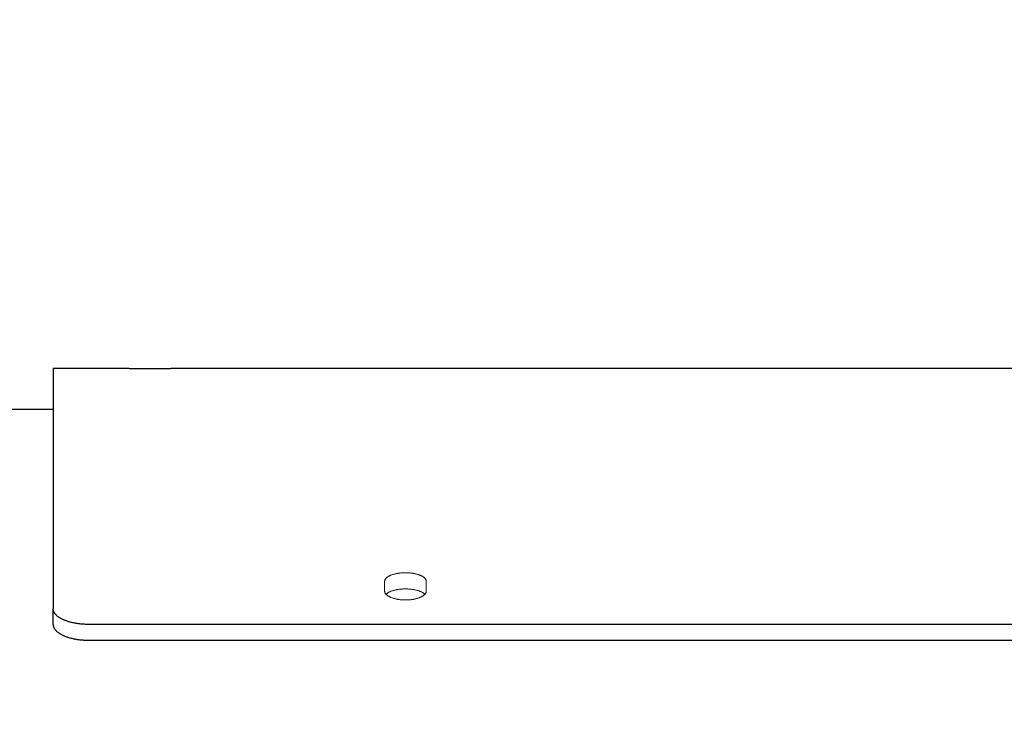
# Model space of a CAD drawing. Header units: millimetres. Extents: x 26866 to 1024070, y -428191 to 408885.
# Tile 191 of 248: x 193784 to 193952, y 401456 to 401576. Entities that reach past the tile are written whole.
import ezdxf

# ---------------------------------------------------------------- set-up
doc = ezdxf.new("R2010")
doc.units = ezdxf.units.MM
doc.header["$LTSCALE"] = 2
for name, color, linetype, lineweight in [('0_OPIS', 7, 'Continuous', 13), ('3DPLAN_A_TABELKA POMIESZCZEŃ', 7, 'Continuous', 0), ('SMAY_detailed', 135, 'Continuous', 9), ('SMAY_elements', 135, 'Continuous', 30)]:
    doc.layers.add(name, color=color, linetype=linetype, lineweight=lineweight)
doc.layers.add('3DPLAN_A_KRESKOWANIE 1', color=253, linetype='Continuous')
doc.layers.add('3DPLAN_A_OPIS', color=8, linetype='Continuous')
doc.styles.add('ARIAL', font='arial.ttf')
pattern_1 = [(45, (23044.838, -26883.88), (-16.83798, 16.83798), [])]

# ---------------------------------------------------------------- blocks, each defined once
blk = doc.blocks.new('kondygnacja -1')
at = {"layer": '3DPLAN_A_KRESKOWANIE 1'}
h = blk.add_hatch(dxfattribs=at)
h.set_pattern_fill('ANSI31', color=256, scale=7.5, style=0)
h.set_pattern_definition(pattern_1)
h.paths.add_polyline_path([(28277.959, -25048.84), (28251.606, -25048.84), (28251.606, -24793.84), (28278.18, -24793.84), (28278.18, -24762.84), (28219.606, -24762.84), (28219.606, -25047.84), (28216.606, -25047.84), (28216.606, -25076.84), (28271.989, -25076.84, 0.071944), (28277.959, -25048.84)], is_closed=False)
h.paths.add_polyline_path([(28278.18, -24762.84), (28278.18, -24793.84), (28403.606, -24793.84), (28403.606, -24846.84), (28416.606, -24846.84), (28416.606, -25048.84), (28382.606, -25048.84), (28382.606, -25076.84), (28454.161, -25076.84), (28454.161, -25047.84), (28433.606, -25047.84), (28433.606, -24852.84), (28471.606, -24852.84), (28471.606, -24793.84), (28641.606, -24793.84), (28641.606, -24865.6), (28641.606, -24873.276), (28641.606, -25034.84), (28626.606, -25034.84), (28626.606, -25047.84), (28604.606, -25047.84), (28604.606, -25076.84), (29072.606, -25076.84), (29072.606, -25049.84), (28668.606, -25049.84), (28668.606, -24698.84), (28724.606, -24698.84), (28724.606, -24683.84), (28670.606, -24683.84), (28670.606, -24472.84), (28713.606, -24472.84), (28713.606, -24430.84), (28681.485, -24430.84), (28681.485, -24372.84), (28278.18, -24372.84), (28278.18, -24417.84), (28488.606, -24417.84), (28488.606, -24476.84), (28322.835, -24476.84), (28349.408, -24616.84), (28515.606, -24616.84), (28515.606, -24654.34), (28536.606, -24654.34), (28536.606, -24413.34), (28639.606, -24413.34), (28639.606, -24762.34), (28536.606, -24762.34), (28536.606, -24724.34), (28515.606, -24724.34), (28515.606, -24762.84), (28464.606, -24762.84), (28464.606, -24784.84), (28424.606, -24784.84), (28424.606, -24762.84), (28278.18, -24762.84)], is_closed=False)
h = blk.add_hatch(dxfattribs=at)
h.set_pattern_fill('ANSI31', color=256, scale=7.5, style=0)
h.set_pattern_definition(pattern_1)
h.paths.add_polyline_path([(31677.485, -24430.84), (30214.868, -24430.84), (30214.868, -24470.84), (30429.606, -24470.84), (30429.606, -24477.84), (30447.606, -24477.84), (30447.606, -24818.84), (30476.606, -24818.84), (30476.606, -24470.84), (31012.606, -24470.84), (31012.606, -24478.84), (31079.606, -24478.84), (31079.606, -24470.84), (31638.606, -24470.84), (31638.606, -25036.84), (31079.606, -25036.84), (31079.606, -25028.84), (31012.606, -25028.84), (31012.606, -25036.84), (30611.38, -25036.84), (30611.38, -25072.84), (31023.606, -25072.84), (31034.606, -25082.84), (31034.606, -25330.84), (31023.606, -25340.84), (30831.396, -25340.84, -0.038531), (30832.58, -25356.183), (30832.58, -25371.84), (31079.606, -25371.84), (31079.606, -25072.84), (31638.606, -25072.84), (31638.606, -25943.84), (30832.58, -25943.84), (30832.58, -26009.84), (31677.485, -26009.84)])
h.paths.add_polyline_path([(30682.606, -26009.84), (30832.58, -26009.84), (30832.58, -25943.84), (30760.606, -25943.84), (30760.606, -25454.668), (30735.606, -25464.584), (30735.606, -25943.84), (30682.606, -25943.84)])
h.paths.add_polyline_path([(30679.606, -25371.84), (30735.606, -25371.84), (30735.606, -25464.584), (30760.606, -25454.668), (30760.606, -25371.84), (30832.58, -25371.84), (30832.58, -25356.183, 0.038531), (30831.396, -25340.84), (30679.606, -25340.84)])
h.paths.add_polyline_path([(30355.83, -25371.84), (30425.606, -25371.84), (30425.606, -25379.84), (30463.606, -25379.84), (30463.606, -25424.739), (30471.606, -25424.739), (30471.606, -25395.84), (30533.606, -25395.84), (30533.606, -25371.84), (30576.606, -25371.84), (30576.606, -25341.84), (30472.606, -25341.84), (30472.606, -25326.84), (30427.606, -25326.84), (30427.606, -25341.84), (30355.83, -25341.84)])
h.paths.add_polyline_path([(30456.606, -25936.84), (30425.606, -25936.84), (30425.606, -25945.84), (30380.606, -25945.84), (30380.606, -26009.84), (30512.606, -26009.84), (30512.606, -25943.84), (30466.606, -25943.84), (30466.606, -25712.84), (30456.606, -25712.84)])
h.paths.add_polyline_path([(28888.606, -25941.84), (28888.606, -26009.84), (29013.606, -26009.84), (29013.606, -25941.84)])
h.paths.add_polyline_path([(28591.166, -26009.84), (28591.166, -25944.84), (28547.606, -25944.84), (28547.606, -26009.84)])
h.paths.add_polyline_path([(28624.606, -25870.534), (28654.797, -25870.534), (28654.797, -25924.534), (28624.606, -25924.534), (28624.606, -25944.84), (28591.166, -25944.84), (28591.166, -26009.84), (28713.606, -26009.84), (28713.606, -25941.84), (28672.606, -25941.84), (28672.606, -25932.84), (28657.606, -25932.84), (28657.606, -25716.84), (28624.606, -25716.84)])
h.paths.add_polyline_path([(28372.606, -25944.84), (28328.606, -25944.84), (28328.606, -25907.84), (28282.606, -25907.84), (28282.606, -25944.84), (28248.606, -25944.84), (28248.606, -26009.84), (28372.606, -26009.84)])
h.paths.add_polyline_path([(28092.606, -25563.84), (28054.606, -25563.84), (28054.606, -25383.84), (28067.602, -25383.84), (28067.606, -25375.84), (28340.606, -25375.84), (28340.606, -25341.84), (28070.606, -25341.84), (28070.606, -25332.84), (28030.606, -25332.84), (28030.606, -25395.598), (28048.707, -25395.598), (28048.707, -25449.598), (28030.606, -25449.598), (28030.606, -26009.84), (28073.606, -26009.84), (28073.606, -25944.84), (28054.606, -25944.84), (28054.606, -25668.84), (28092.606, -25668.84)])
h.paths.add_polyline_path([(27949.606, -25495.746), (27949.606, -25507.746), (27983.295, -25507.746), (27983.295, -25521.746), (27949.606, -25521.746), (27949.606, -25531.84), (27999.606, -25531.84), (27999.606, -25934.84), (27982.606, -25934.84), (27982.606, -25942.84), (27947.606, -25942.84), (27947.606, -26009.84), (28026.624, -26009.84), (28026.624, -25449.598), (27999.606, -25449.598), (27999.606, -25463.84), (27949.606, -25463.84), (27949.606, -25481.746), (27983.295, -25481.746), (27983.295, -25495.746)])
h.paths.add_polyline_path([(27982.606, -25361.84), (27952.606, -25361.84), (27952.606, -25332.84), (28026.624, -25332.84), (28026.624, -25395.598), (27999.606, -25395.598), (27999.606, -25377.84), (27982.606, -25377.84)])
h.paths.add_polyline_path([(26818.606, -25892.84), (26781.485, -25892.84), (26781.485, -26009.84), (26894.541, -26009.84), (26894.541, -25942.84), (26830.606, -25942.84), (26830.606, -25930.84), (26818.606, -25930.84)])
h.paths.add_polyline_path([(26894.541, -26009.84), (27115.936, -26009.84), (27115.936, -25942.84), (26894.541, -25942.84)])
h.paths.add_polyline_path([(27115.936, -25942.84), (27115.936, -26009.84), (27466.606, -26009.84), (27466.606, -25942.84), (27427.606, -25942.84), (27427.606, -25933.84), (27384.606, -25933.84), (27384.606, -25942.84)])
h.paths.add_polyline_path([(27641.606, -25942.84), (27641.606, -26009.84), (27802.606, -26009.84), (27802.606, -25942.84)])
h.paths.add_polyline_path([(30621.105, -25040.467), (30688.374, -25040.467), (30688.374, -25072.867), (30621.105, -25072.867)], flags=24)
at = {"layer": '3DPLAN_A_OPIS', "color": 1, "lineweight": 30, "style": 'ARIAL'}
for tag, p in [('PRZESUNIĘCIE_WEJŚCIA', (27655.165, -24535.333)), ('WYŁĄCZONE', (27007.179, -24723.982)), ('Z_OPRACOWANIA', (26996.84, -24746.417)), ('WYŁĄCZONE', (30803.053, -24760.867)), ('Z_OPRACOWANIA', (30792.713, -24783.301)), ('WYŁĄCZONE', (28894.898, -24826.593)), ('Z_OPRACOWANIA', (28884.559, -24849.027)), ('POWIĘKSZENIE_WEJŚCIA', (28313.679, -25144.412)), ('POWIĘKSZENIE_WEJŚCIA', (29600.622, -25191.363)), ('POWIĘKSZENIE_WEJŚCIA', (28011.449, -25235.417)), ('WYŁĄCZONE', (29754.423, -25678.169)), ('Z_OPRACOWANIA', (29744.084, -25700.603)), ('WYJŚCIE_EWAKUACYJNE', (27763.791, -26106.068))]:
    blk.add_attdef(tag, p, '', height=12, dxfattribs=at)
at = {"layer": '3DPLAN_A_OPIS', "color": 0, "lineweight": 30, "style": 'ARIAL'}
for tag, p in [('UGUL_1', (29350.296, -24586.012)), ('UGUL_2', (29622.921, -24586.012)), ('UGUL_3', (29833.15, -24586.012))]:
    blk.add_attdef(tag, p, '', height=12, dxfattribs=at)
at = {"layer": '3DPLAN_A_TABELKA POMIESZCZEŃ', "ltscale": 0.5, "style": 'ARIAL'}
for tag, p in [('KURTYNA', (27861.913, -26064.849)), ('POWIETRZNA', (27861.913, -26084.562))]:
    blk.add_attdef(tag, p, '', height=12, dxfattribs=at)

msp = doc.modelspace()

# ---------------------------------------------------------------- linework, layer by layer
at = {"layer": 'SMAY_detailed', "color": 0}
for p, q in [((193846.63, 401479.07), (193846.63, 401480.73)), ((193853.73, 401480.73), (193853.73, 401479.07))]:
    msp.add_line(p, q, dxfattribs=at)
for points, knots in [([(193853.73, 401480.73), (193853.73, 401480.77), (193853.73, 401480.81), (193853.72, 401480.84), (193853.71, 401480.88), (193853.7, 401480.92), (193853.69, 401480.95), (193853.68, 401480.99), (193853.66, 401481.02), (193853.64, 401481.06), (193853.62, 401481.1), (193853.6, 401481.13), (193853.57, 401481.17), (193853.55, 401481.2), (193853.52, 401481.23), (193853.48, 401481.27), (193853.48, 401481.27), (193853.47, 401481.28), (193853.46, 401481.29), (193853.44, 401481.32), (193853.41, 401481.34), (193853.38, 401481.37), (193853.34, 401481.4), (193853.3, 401481.43), (193853.25, 401481.46), (193853.21, 401481.5), (193853.16, 401481.53), (193853.11, 401481.56), (193853.06, 401481.59), (193853.01, 401481.61), (193852.95, 401481.64), (193852.9, 401481.67), (193852.84, 401481.7), (193852.78, 401481.72), (193852.75, 401481.74), (193852.72, 401481.75), (193852.68, 401481.77), (193852.65, 401481.78), (193852.62, 401481.79), (193852.59, 401481.8), (193852.53, 401481.83), (193852.46, 401481.85), (193852.39, 401481.87), (193852.32, 401481.89), (193852.25, 401481.92), (193852.18, 401481.94), (193852.11, 401481.96), (193852.03, 401481.98), (193851.95, 401481.99), (193851.88, 401482.01), (193851.8, 401482.03), (193851.72, 401482.04), (193851.66, 401482.06), (193851.59, 401482.07), (193851.52, 401482.08), (193851.51, 401482.08), (193851.49, 401482.08), (193851.48, 401482.09), (193851.39, 401482.1), (193851.31, 401482.11), (193851.23, 401482.12), (193851.14, 401482.13), (193851.06, 401482.14), (193850.97, 401482.15), (193850.88, 401482.16), (193850.8, 401482.16), (193850.71, 401482.17), (193850.62, 401482.18), (193850.53, 401482.18), (193850.44, 401482.18), (193850.36, 401482.18), (193850.27, 401482.19), (193850.18, 401482.19), (193850.17, 401482.19), (193850.17, 401482.19), (193850.16, 401482.19), (193850.08, 401482.19), (193850, 401482.18), (193849.91, 401482.18), (193849.83, 401482.18), (193849.74, 401482.18), (193849.65, 401482.17), (193849.56, 401482.16), (193849.48, 401482.16), (193849.39, 401482.15), (193849.3, 401482.14), (193849.22, 401482.13), (193849.13, 401482.12), (193849.05, 401482.11), (193848.97, 401482.1), (193848.88, 401482.09), (193848.87, 401482.08), (193848.86, 401482.08), (193848.84, 401482.08), (193848.77, 401482.07), (193848.71, 401482.06), (193848.64, 401482.04), (193848.56, 401482.03), (193848.48, 401482.01), (193848.4, 401481.99), (193848.33, 401481.98), (193848.25, 401481.96), (193848.18, 401481.94), (193848.11, 401481.92), (193848.04, 401481.89), (193847.97, 401481.87), (193847.9, 401481.85), (193847.83, 401481.83), (193847.76, 401481.8), (193847.76, 401481.8), (193847.75, 401481.79), (193847.74, 401481.79), (193847.68, 401481.77), (193847.63, 401481.75), (193847.58, 401481.72), (193847.52, 401481.7), (193847.46, 401481.67), (193847.4, 401481.64), (193847.35, 401481.61), (193847.3, 401481.59), (193847.25, 401481.56), (193847.2, 401481.53), (193847.15, 401481.5), (193847.11, 401481.46), (193847.06, 401481.43), (193847.02, 401481.4), (193846.98, 401481.37), (193846.97, 401481.36), (193846.97, 401481.35), (193846.96, 401481.35), (193846.93, 401481.32), (193846.9, 401481.29), (193846.87, 401481.27), (193846.84, 401481.23), (193846.81, 401481.2), (193846.79, 401481.17), (193846.76, 401481.13), (193846.74, 401481.1), (193846.72, 401481.06), (193846.72, 401481.06), (193846.71, 401481.05), (193846.71, 401481.05), (193846.7, 401481.02), (193846.68, 401480.98), (193846.67, 401480.95), (193846.66, 401480.92), (193846.65, 401480.88), (193846.64, 401480.84), (193846.63, 401480.81), (193846.63, 401480.77), (193846.63, 401480.73)], [0, 0, 0, 0, 0.026685, 0.026685, 0.026685, 0.053401, 0.053401, 0.053401, 0.080117, 0.080117, 0.080117, 0.106801, 0.106801, 0.106801, 0.133412, 0.133412, 0.133412, 0.138757, 0.138757, 0.138757, 0.159978, 0.159978, 0.159978, 0.186601, 0.186601, 0.186601, 0.213251, 0.213251, 0.213251, 0.239889, 0.239889, 0.239889, 0.266479, 0.266479, 0.266479, 0.280472, 0.280472, 0.280472, 0.293006, 0.293006, 0.293006, 0.319588, 0.319588, 0.319588, 0.346204, 0.346204, 0.346204, 0.372808, 0.372808, 0.372808, 0.399365, 0.399365, 0.399365, 0.420749, 0.420749, 0.420749, 0.425858, 0.425858, 0.425858, 0.452397, 0.452397, 0.452397, 0.478989, 0.478989, 0.478989, 0.50558, 0.50558, 0.50558, 0.532137, 0.532137, 0.532137, 0.558641, 0.558641, 0.558641, 0.560751, 0.560751, 0.560751, 0.585134, 0.585134, 0.585134, 0.61168, 0.61168, 0.61168, 0.638259, 0.638259, 0.638259, 0.66484, 0.66484, 0.66484, 0.691369, 0.691369, 0.691369, 0.695723, 0.695723, 0.695723, 0.717857, 0.717857, 0.717857, 0.744407, 0.744407, 0.744407, 0.770995, 0.770995, 0.770995, 0.797587, 0.797587, 0.797587, 0.824133, 0.824133, 0.824133, 0.827986, 0.827986, 0.827986, 0.850659, 0.850659, 0.850659, 0.877253, 0.877253, 0.877253, 0.90388, 0.90388, 0.90388, 0.930502, 0.930502, 0.930502, 0.957081, 0.957081, 0.957081, 0.962545, 0.962545, 0.962545, 0.983629, 0.983629, 0.983629, 1.010202, 1.010202, 1.010202, 1.036767, 1.036767, 1.036767, 1.03974, 1.03974, 1.03974, 1.063334, 1.063334, 1.063334, 1.089939, 1.089939, 1.089939, 1.116559, 1.116559, 1.116559, 1.116559]), ([(193846.63, 401479.07), (193846.63, 401479.03), (193846.63, 401478.99), (193846.64, 401478.95), (193846.65, 401478.92), (193846.66, 401478.88), (193846.67, 401478.84), (193846.68, 401478.81), (193846.7, 401478.77), (193846.72, 401478.73), (193846.74, 401478.7), (193846.76, 401478.66), (193846.79, 401478.62), (193846.81, 401478.59), (193846.84, 401478.55), (193846.87, 401478.52), (193846.88, 401478.51), (193846.89, 401478.5), (193846.89, 401478.5), (193846.92, 401478.47), (193846.95, 401478.44), (193846.98, 401478.41), (193847.02, 401478.38), (193847.06, 401478.35), (193847.11, 401478.31), (193847.15, 401478.28), (193847.2, 401478.25), (193847.25, 401478.22), (193847.3, 401478.19), (193847.35, 401478.16), (193847.4, 401478.13), (193847.46, 401478.1), (193847.52, 401478.07), (193847.58, 401478.04), (193847.61, 401478.03), (193847.64, 401478.01), (193847.67, 401478), (193847.7, 401477.98), (193847.73, 401477.97), (193847.76, 401477.96), (193847.83, 401477.93), (193847.9, 401477.91), (193847.97, 401477.89), (193848.04, 401477.86), (193848.11, 401477.84), (193848.18, 401477.82), (193848.25, 401477.8), (193848.33, 401477.78), (193848.4, 401477.76), (193848.48, 401477.74), (193848.56, 401477.72), (193848.64, 401477.71), (193848.7, 401477.69), (193848.77, 401477.68), (193848.83, 401477.67), (193848.85, 401477.66), (193848.87, 401477.66), (193848.88, 401477.66), (193848.97, 401477.65), (193849.05, 401477.63), (193849.13, 401477.62), (193849.22, 401477.61), (193849.3, 401477.6), (193849.39, 401477.59), (193849.48, 401477.58), (193849.56, 401477.58), (193849.65, 401477.57), (193849.74, 401477.57), (193849.83, 401477.56), (193849.91, 401477.56), (193850, 401477.56), (193850.09, 401477.55), (193850.18, 401477.55), (193850.19, 401477.55), (193850.19, 401477.55), (193850.2, 401477.55), (193850.28, 401477.55), (193850.36, 401477.56), (193850.44, 401477.56), (193850.53, 401477.56), (193850.62, 401477.57), (193850.71, 401477.57), (193850.8, 401477.58), (193850.88, 401477.58), (193850.97, 401477.59), (193851.06, 401477.6), (193851.14, 401477.61), (193851.23, 401477.62), (193851.31, 401477.63), (193851.39, 401477.65), (193851.48, 401477.66), (193851.49, 401477.66), (193851.5, 401477.66), (193851.52, 401477.67), (193851.59, 401477.68), (193851.65, 401477.69), (193851.72, 401477.71), (193851.8, 401477.72), (193851.88, 401477.74), (193851.95, 401477.76), (193852.03, 401477.78), (193852.11, 401477.8), (193852.18, 401477.82), (193852.25, 401477.84), (193852.32, 401477.86), (193852.39, 401477.89), (193852.46, 401477.91), (193852.53, 401477.93), (193852.59, 401477.96), (193852.6, 401477.96), (193852.61, 401477.97), (193852.62, 401477.97), (193852.68, 401477.99), (193852.73, 401478.02), (193852.78, 401478.04), (193852.84, 401478.07), (193852.9, 401478.1), (193852.95, 401478.13), (193853.01, 401478.16), (193853.06, 401478.19), (193853.11, 401478.22), (193853.16, 401478.25), (193853.21, 401478.28), (193853.25, 401478.31), (193853.3, 401478.35), (193853.34, 401478.38), (193853.38, 401478.41), (193853.39, 401478.42), (193853.39, 401478.43), (193853.4, 401478.43), (193853.43, 401478.46), (193853.46, 401478.49), (193853.48, 401478.52), (193853.52, 401478.55), (193853.55, 401478.59), (193853.57, 401478.62), (193853.6, 401478.66), (193853.62, 401478.7), (193853.64, 401478.73), (193853.64, 401478.74), (193853.64, 401478.74), (193853.65, 401478.74), (193853.66, 401478.78), (193853.68, 401478.81), (193853.69, 401478.84), (193853.7, 401478.88), (193853.71, 401478.92), (193853.72, 401478.95), (193853.73, 401478.99), (193853.73, 401479.03), (193853.73, 401479.07)], [0, 0, 0, 0, 0.026685, 0.026685, 0.026685, 0.053401, 0.053401, 0.053401, 0.080117, 0.080117, 0.080117, 0.106801, 0.106801, 0.106801, 0.133412, 0.133412, 0.133412, 0.138757, 0.138757, 0.138757, 0.159978, 0.159978, 0.159978, 0.186601, 0.186601, 0.186601, 0.213251, 0.213251, 0.213251, 0.239889, 0.239889, 0.239889, 0.266479, 0.266479, 0.266479, 0.280472, 0.280472, 0.280472, 0.293006, 0.293006, 0.293006, 0.319588, 0.319588, 0.319588, 0.346204, 0.346204, 0.346204, 0.372808, 0.372808, 0.372808, 0.399365, 0.399365, 0.399365, 0.420749, 0.420749, 0.420749, 0.425858, 0.425858, 0.425858, 0.452397, 0.452397, 0.452397, 0.478989, 0.478989, 0.478989, 0.50558, 0.50558, 0.50558, 0.532137, 0.532137, 0.532137, 0.558641, 0.558641, 0.558641, 0.560751, 0.560751, 0.560751, 0.585134, 0.585134, 0.585134, 0.61168, 0.61168, 0.61168, 0.638259, 0.638259, 0.638259, 0.66484, 0.66484, 0.66484, 0.691369, 0.691369, 0.691369, 0.695723, 0.695723, 0.695723, 0.717857, 0.717857, 0.717857, 0.744407, 0.744407, 0.744407, 0.770995, 0.770995, 0.770995, 0.797587, 0.797587, 0.797587, 0.824133, 0.824133, 0.824133, 0.827986, 0.827986, 0.827986, 0.850659, 0.850659, 0.850659, 0.877253, 0.877253, 0.877253, 0.90388, 0.90388, 0.90388, 0.930502, 0.930502, 0.930502, 0.957081, 0.957081, 0.957081, 0.962545, 0.962545, 0.962545, 0.983629, 0.983629, 0.983629, 1.010202, 1.010202, 1.010202, 1.036767, 1.036767, 1.036767, 1.03974, 1.03974, 1.03974, 1.063334, 1.063334, 1.063334, 1.089939, 1.089939, 1.089939, 1.116559, 1.116559, 1.116559, 1.116559]), ([(193846.87, 401478.52), (193846.87, 401478.53), (193846.87, 401478.53), (193846.87, 401478.53), (193846.88, 401478.53), (193846.89, 401478.54), (193846.89, 401478.55), (193846.92, 401478.57), (193846.95, 401478.6), (193846.98, 401478.63), (193847.02, 401478.66), (193847.06, 401478.69), (193847.11, 401478.72), (193847.15, 401478.75), (193847.2, 401478.79), (193847.25, 401478.81), (193847.3, 401478.84), (193847.35, 401478.87), (193847.4, 401478.9), (193847.46, 401478.93), (193847.52, 401478.96), (193847.58, 401478.98), (193847.6, 401478.99), (193847.63, 401479.01), (193847.66, 401479.02), (193847.7, 401479.03), (193847.73, 401479.05), (193847.76, 401479.06), (193847.83, 401479.08), (193847.9, 401479.11), (193847.97, 401479.13), (193848.04, 401479.15), (193848.11, 401479.17), (193848.18, 401479.19), (193848.25, 401479.21), (193848.33, 401479.23), (193848.4, 401479.25), (193848.48, 401479.27), (193848.56, 401479.28), (193848.64, 401479.3), (193848.7, 401479.31), (193848.76, 401479.32), (193848.82, 401479.33), (193848.84, 401479.34), (193848.86, 401479.34), (193848.88, 401479.34), (193848.97, 401479.36), (193849.05, 401479.37), (193849.13, 401479.38), (193849.22, 401479.39), (193849.3, 401479.4), (193849.39, 401479.4), (193849.48, 401479.41), (193849.56, 401479.42), (193849.65, 401479.42), (193849.74, 401479.43), (193849.83, 401479.43), (193849.91, 401479.44), (193850, 401479.44), (193850.09, 401479.44), (193850.18, 401479.44), (193850.18, 401479.44), (193850.19, 401479.44), (193850.2, 401479.44), (193850.28, 401479.44), (193850.36, 401479.44), (193850.44, 401479.44), (193850.53, 401479.43), (193850.62, 401479.43), (193850.71, 401479.42), (193850.8, 401479.42), (193850.88, 401479.41), (193850.97, 401479.4), (193851.06, 401479.4), (193851.14, 401479.39), (193851.23, 401479.38), (193851.31, 401479.37), (193851.39, 401479.36), (193851.48, 401479.34), (193851.49, 401479.34), (193851.51, 401479.34), (193851.52, 401479.33), (193851.59, 401479.32), (193851.65, 401479.31), (193851.72, 401479.3), (193851.8, 401479.28), (193851.88, 401479.27), (193851.95, 401479.25), (193852.03, 401479.23), (193852.11, 401479.21), (193852.18, 401479.19), (193852.25, 401479.17), (193852.32, 401479.15), (193852.39, 401479.13), (193852.46, 401479.11), (193852.53, 401479.08), (193852.59, 401479.06), (193852.61, 401479.05), (193852.62, 401479.05), (193852.63, 401479.04), (193852.68, 401479.02), (193852.73, 401479), (193852.78, 401478.98), (193852.84, 401478.96), (193852.9, 401478.93), (193852.95, 401478.9), (193853.01, 401478.87), (193853.06, 401478.84), (193853.11, 401478.81), (193853.16, 401478.79), (193853.21, 401478.75), (193853.25, 401478.72), (193853.3, 401478.69), (193853.34, 401478.66), (193853.38, 401478.63), (193853.39, 401478.62), (193853.4, 401478.61), (193853.41, 401478.6), (193853.43, 401478.58), (193853.46, 401478.55), (193853.48, 401478.53), (193853.49, 401478.53), (193853.49, 401478.53), (193853.49, 401478.52)], [0.1308282, 0.1308282, 0.1308282, 0.1308282, 0.1324874, 0.1324874, 0.1324874, 0.1367681, 0.1367681, 0.1367681, 0.158889, 0.158889, 0.158889, 0.1853595, 0.1853595, 0.1853595, 0.211867, 0.211867, 0.211867, 0.2383741, 0.2383741, 0.2383741, 0.2648431, 0.2648431, 0.2648431, 0.2769686, 0.2769686, 0.2769686, 0.2912682, 0.2912682, 0.2912682, 0.3177641, 0.3177641, 0.3177641, 0.344303, 0.344303, 0.344303, 0.3708403, 0.3708403, 0.3708403, 0.3973414, 0.3973414, 0.3973414, 0.4172899, 0.4172899, 0.4172899, 0.4237915, 0.4237915, 0.4237915, 0.4502974, 0.4502974, 0.4502974, 0.4768553, 0.4768553, 0.4768553, 0.5034163, 0.5034163, 0.5034163, 0.5299495, 0.5299495, 0.5299495, 0.55644, 0.55644, 0.55644, 0.5580809, 0.5580809, 0.5580809, 0.5829233, 0.5829233, 0.5829233, 0.6094464, 0.6094464, 0.6094464, 0.6359959, 0.6359959, 0.6359959, 0.6625419, 0.6625419, 0.6625419, 0.6890366, 0.6890366, 0.6890366, 0.6938748, 0.6938748, 0.6938748, 0.7154844, 0.7154844, 0.7154844, 0.7419799, 0.7419799, 0.7419799, 0.7685033, 0.7685033, 0.7685033, 0.7950186, 0.7950186, 0.7950186, 0.8214796, 0.8214796, 0.8214796, 0.826479, 0.826479, 0.826479, 0.8479029, 0.8479029, 0.8479029, 0.8743808, 0.8743808, 0.8743808, 0.9008804, 0.9008804, 0.9008804, 0.9273637, 0.9273637, 0.9273637, 0.9537935, 0.9537935, 0.9537935, 0.9604513, 0.9604513, 0.9604513, 0.9801762, 0.9801762, 0.9801762, 0.9818359, 0.9818359, 0.9818359, 0.9818359])]:
    msp.add_open_spline(points, degree=3, knots=knots, dxfattribs=at)
at = {"layer": 'SMAY_elements', "color": 0}
for p, q in [((193790.18, 401516.99), (193790.18, 401476.06)), ((193803.13, 401516.99), (193790.18, 401516.99)), ((193803.13, 401516.98), (193803.13, 401516.99)), ((193810.23, 401516.99), (193810.23, 401516.98)), ((194070.18, 401516.99), (193810.23, 401516.99)), ((193790.18, 401509.99), (193731.18, 401509.99)), ((193790.18, 401473.36), (193790.18, 401476.06)), ((194064.18, 401473.39), (193796.18, 401473.39)), ((193796.18, 401470.71), (194064.18, 401470.71))]:
    msp.add_line(p, q, dxfattribs=at)
for points, knots in [([(193803.13, 401516.98), (193803.13, 401516.98), (193803.13, 401516.98), (193803.14, 401516.98), (193803.15, 401516.98), (193803.16, 401516.98), (193803.17, 401516.98), (193803.18, 401516.98), (193803.2, 401516.98), (193803.22, 401516.98), (193803.24, 401516.98), (193803.26, 401516.98), (193803.29, 401516.98), (193803.31, 401516.98), (193803.34, 401516.97), (193803.37, 401516.97), (193803.38, 401516.97), (193803.39, 401516.97), (193803.39, 401516.97), (193803.42, 401516.97), (193803.45, 401516.97), (193803.48, 401516.97), (193803.52, 401516.97), (193803.56, 401516.97), (193803.61, 401516.97), (193803.65, 401516.97), (193803.7, 401516.97), (193803.75, 401516.97), (193803.8, 401516.97), (193803.85, 401516.97), (193803.9, 401516.97), (193803.96, 401516.96), (193804.02, 401516.96), (193804.08, 401516.96), (193804.11, 401516.96), (193804.14, 401516.96), (193804.17, 401516.96), (193804.2, 401516.96), (193804.23, 401516.96), (193804.26, 401516.96), (193804.33, 401516.96), (193804.4, 401516.96), (193804.47, 401516.96), (193804.54, 401516.96), (193804.61, 401516.96), (193804.68, 401516.96), (193804.75, 401516.96), (193804.83, 401516.96), (193804.9, 401516.96), (193804.98, 401516.95), (193805.06, 401516.95), (193805.14, 401516.95), (193805.2, 401516.95), (193805.27, 401516.95), (193805.33, 401516.95), (193805.35, 401516.95), (193805.37, 401516.95), (193805.38, 401516.95), (193805.47, 401516.95), (193805.55, 401516.95), (193805.63, 401516.95), (193805.72, 401516.95), (193805.8, 401516.95), (193805.89, 401516.95), (193805.98, 401516.95), (193806.06, 401516.95), (193806.15, 401516.95), (193806.24, 401516.95), (193806.33, 401516.95), (193806.41, 401516.95), (193806.5, 401516.95), (193806.59, 401516.95), (193806.68, 401516.95), (193806.69, 401516.95), (193806.69, 401516.95), (193806.7, 401516.95), (193806.78, 401516.95), (193806.86, 401516.95), (193806.94, 401516.95), (193807.03, 401516.95), (193807.12, 401516.95), (193807.21, 401516.95), (193807.3, 401516.95), (193807.38, 401516.95), (193807.47, 401516.95), (193807.56, 401516.95), (193807.64, 401516.95), (193807.73, 401516.95), (193807.81, 401516.95), (193807.89, 401516.95), (193807.98, 401516.95), (193807.99, 401516.95), (193808, 401516.95), (193808.02, 401516.95), (193808.09, 401516.95), (193808.15, 401516.95), (193808.22, 401516.95), (193808.3, 401516.95), (193808.38, 401516.95), (193808.45, 401516.96), (193808.53, 401516.96), (193808.61, 401516.96), (193808.68, 401516.96), (193808.75, 401516.96), (193808.82, 401516.96), (193808.89, 401516.96), (193808.96, 401516.96), (193809.03, 401516.96), (193809.09, 401516.96), (193809.1, 401516.96), (193809.11, 401516.96), (193809.12, 401516.96), (193809.18, 401516.96), (193809.23, 401516.96), (193809.28, 401516.96), (193809.34, 401516.96), (193809.4, 401516.96), (193809.45, 401516.97), (193809.51, 401516.97), (193809.56, 401516.97), (193809.61, 401516.97), (193809.66, 401516.97), (193809.71, 401516.97), (193809.75, 401516.97), (193809.8, 401516.97), (193809.84, 401516.97), (193809.88, 401516.97), (193809.89, 401516.97), (193809.89, 401516.97), (193809.9, 401516.97), (193809.93, 401516.97), (193809.96, 401516.97), (193809.98, 401516.97), (193810.02, 401516.97), (193810.05, 401516.98), (193810.07, 401516.98), (193810.1, 401516.98), (193810.12, 401516.98), (193810.14, 401516.98), (193810.14, 401516.98), (193810.14, 401516.98), (193810.15, 401516.98), (193810.16, 401516.98), (193810.18, 401516.98), (193810.19, 401516.98), (193810.2, 401516.98), (193810.21, 401516.98), (193810.22, 401516.98), (193810.23, 401516.98), (193810.23, 401516.98), (193810.23, 401516.98)], [0, 0, 0, 0, 0.026685, 0.026685, 0.026685, 0.053401, 0.053401, 0.053401, 0.080117, 0.080117, 0.080117, 0.106801, 0.106801, 0.106801, 0.133412, 0.133412, 0.133412, 0.138757, 0.138757, 0.138757, 0.159978, 0.159978, 0.159978, 0.186601, 0.186601, 0.186601, 0.213251, 0.213251, 0.213251, 0.239889, 0.239889, 0.239889, 0.266479, 0.266479, 0.266479, 0.280472, 0.280472, 0.280472, 0.293006, 0.293006, 0.293006, 0.319588, 0.319588, 0.319588, 0.346204, 0.346204, 0.346204, 0.372808, 0.372808, 0.372808, 0.399365, 0.399365, 0.399365, 0.420749, 0.420749, 0.420749, 0.425858, 0.425858, 0.425858, 0.452397, 0.452397, 0.452397, 0.478989, 0.478989, 0.478989, 0.50558, 0.50558, 0.50558, 0.532137, 0.532137, 0.532137, 0.558641, 0.558641, 0.558641, 0.560751, 0.560751, 0.560751, 0.585134, 0.585134, 0.585134, 0.61168, 0.61168, 0.61168, 0.638259, 0.638259, 0.638259, 0.66484, 0.66484, 0.66484, 0.691369, 0.691369, 0.691369, 0.695723, 0.695723, 0.695723, 0.717857, 0.717857, 0.717857, 0.744407, 0.744407, 0.744407, 0.770995, 0.770995, 0.770995, 0.797587, 0.797587, 0.797587, 0.824133, 0.824133, 0.824133, 0.827986, 0.827986, 0.827986, 0.850659, 0.850659, 0.850659, 0.877253, 0.877253, 0.877253, 0.90388, 0.90388, 0.90388, 0.930502, 0.930502, 0.930502, 0.957081, 0.957081, 0.957081, 0.962545, 0.962545, 0.962545, 0.983629, 0.983629, 0.983629, 1.010202, 1.010202, 1.010202, 1.036767, 1.036767, 1.036767, 1.03974, 1.03974, 1.03974, 1.063334, 1.063334, 1.063334, 1.089939, 1.089939, 1.089939, 1.116559, 1.116559, 1.116559, 1.116559]), ([(193796.18, 401473.39), (193796.07, 401473.39), (193795.96, 401473.4), (193795.85, 401473.4), (193795.75, 401473.4), (193795.64, 401473.41), (193795.53, 401473.41), (193795.42, 401473.42), (193795.32, 401473.42), (193795.21, 401473.43), (193795.1, 401473.44), (193795, 401473.45), (193794.89, 401473.46), (193794.78, 401473.47), (193794.68, 401473.48), (193794.57, 401473.49), (193794.47, 401473.51), (193794.37, 401473.52), (193794.26, 401473.54), (193794.16, 401473.55), (193794.06, 401473.57), (193793.96, 401473.59), (193793.86, 401473.6), (193793.76, 401473.62), (193793.66, 401473.64), (193793.56, 401473.66), (193793.46, 401473.69), (193793.37, 401473.71), (193793.27, 401473.73), (193793.18, 401473.76), (193793.09, 401473.78), (193792.99, 401473.81), (193792.9, 401473.83), (193792.81, 401473.86), (193792.72, 401473.89), (193792.63, 401473.92), (193792.55, 401473.94), (193792.46, 401473.97), (193792.38, 401474), (193792.3, 401474.04), (193792.22, 401474.06), (193792.15, 401474.09), (193792.08, 401474.12), (193792.07, 401474.12), (193792.06, 401474.13), (193792.05, 401474.13), (193791.97, 401474.17), (193791.9, 401474.2), (193791.82, 401474.24), (193791.75, 401474.27), (193791.68, 401474.31), (193791.61, 401474.34), (193791.54, 401474.38), (193791.47, 401474.42), (193791.4, 401474.46), (193791.34, 401474.49), (193791.27, 401474.53), (193791.21, 401474.57), (193791.15, 401474.61), (193791.09, 401474.65), (193791.04, 401474.7), (193790.98, 401474.74), (193790.93, 401474.78), (193790.88, 401474.82), (193790.83, 401474.86), (193790.79, 401474.89), (193790.75, 401474.93), (193790.75, 401474.94), (193790.74, 401474.94), (193790.73, 401474.95), (193790.69, 401474.99), (193790.65, 401475.04), (193790.61, 401475.08), (193790.57, 401475.13), (193790.53, 401475.17), (193790.49, 401475.22), (193790.46, 401475.26), (193790.43, 401475.31), (193790.4, 401475.35), (193790.37, 401475.4), (193790.35, 401475.44), (193790.32, 401475.48), (193790.32, 401475.49), (193790.32, 401475.49), (193790.32, 401475.49), (193790.3, 401475.54), (193790.28, 401475.59), (193790.26, 401475.63), (193790.24, 401475.68), (193790.23, 401475.73), (193790.21, 401475.77), (193790.2, 401475.82), (193790.19, 401475.87), (193790.19, 401475.92), (193790.18, 401475.96), (193790.18, 401476.01), (193790.18, 401476.06)], [0, 0, 0, 0, 0.0325056, 0.0325056, 0.0325056, 0.0650502, 0.0650502, 0.0650502, 0.0976242, 0.0976242, 0.0976242, 0.1302117, 0.1302117, 0.1302117, 0.1627891, 0.1627891, 0.1627891, 0.1953245, 0.1953245, 0.1953245, 0.2276392, 0.2276392, 0.2276392, 0.2602089, 0.2602089, 0.2602089, 0.2926967, 0.2926967, 0.2926967, 0.3252298, 0.3252298, 0.3252298, 0.3577883, 0.3577883, 0.3577883, 0.3903467, 0.3903467, 0.3903467, 0.4228748, 0.4228748, 0.4228748, 0.4512266, 0.4512266, 0.4512266, 0.4553408, 0.4553408, 0.4553408, 0.4878238, 0.4878238, 0.4878238, 0.5203699, 0.5203699, 0.5203699, 0.552956, 0.552956, 0.552956, 0.5855578, 0.5855578, 0.5855578, 0.6181507, 0.6181507, 0.6181507, 0.6507105, 0.6507105, 0.6507105, 0.6786123, 0.6786123, 0.6786123, 0.6832153, 0.6832153, 0.6832153, 0.7157231, 0.7157231, 0.7157231, 0.7482563, 0.7482563, 0.7482563, 0.7807904, 0.7807904, 0.7807904, 0.8114313, 0.8114313, 0.8114313, 0.8133035, 0.8133035, 0.8133035, 0.8458305, 0.8458305, 0.8458305, 0.8783933, 0.8783933, 0.8783933, 0.9109712, 0.9109712, 0.9109712, 0.943545, 0.943545, 0.943545, 0.943545]), ([(193790.18, 401473.36), (193790.18, 401473.31), (193790.18, 401473.26), (193790.19, 401473.22), (193790.19, 401473.17), (193790.2, 401473.12), (193790.21, 401473.08), (193790.23, 401473.03), (193790.24, 401472.98), (193790.26, 401472.94), (193790.28, 401472.89), (193790.3, 401472.84), (193790.32, 401472.8), (193790.34, 401472.75), (193790.37, 401472.7), (193790.4, 401472.66), (193790.43, 401472.61), (193790.46, 401472.57), (193790.49, 401472.52), (193790.53, 401472.48), (193790.57, 401472.43), (193790.61, 401472.39), (193790.61, 401472.38), (193790.62, 401472.37), (193790.62, 401472.37), (193790.66, 401472.33), (193790.7, 401472.29), (193790.73, 401472.26), (193790.78, 401472.21), (193790.83, 401472.17), (193790.88, 401472.13), (193790.93, 401472.09), (193790.98, 401472.05), (193791.04, 401472), (193791.09, 401471.96), (193791.15, 401471.92), (193791.21, 401471.88), (193791.27, 401471.84), (193791.34, 401471.81), (193791.4, 401471.77), (193791.47, 401471.73), (193791.54, 401471.69), (193791.61, 401471.66), (193791.68, 401471.62), (193791.75, 401471.58), (193791.82, 401471.55), (193791.86, 401471.53), (193791.89, 401471.52), (193791.93, 401471.5), (193791.97, 401471.48), (193792.01, 401471.46), (193792.05, 401471.45), (193792.13, 401471.41), (193792.21, 401471.38), (193792.3, 401471.35), (193792.38, 401471.32), (193792.46, 401471.29), (193792.55, 401471.26), (193792.63, 401471.23), (193792.72, 401471.2), (193792.81, 401471.18), (193792.9, 401471.15), (193792.99, 401471.12), (193793.09, 401471.1), (193793.18, 401471.07), (193793.27, 401471.05), (193793.37, 401471.03), (193793.46, 401471), (193793.56, 401470.98), (193793.66, 401470.96), (193793.71, 401470.95), (193793.75, 401470.94), (193793.8, 401470.93), (193793.85, 401470.92), (193793.9, 401470.91), (193793.96, 401470.9), (193794.06, 401470.89), (193794.16, 401470.87), (193794.26, 401470.85), (193794.37, 401470.84), (193794.47, 401470.82), (193794.57, 401470.81), (193794.68, 401470.8), (193794.78, 401470.79), (193794.89, 401470.78), (193794.91, 401470.77), (193794.93, 401470.77), (193794.94, 401470.77), (193795.03, 401470.76), (193795.12, 401470.76), (193795.21, 401470.75), (193795.32, 401470.74), (193795.42, 401470.73), (193795.53, 401470.73), (193795.64, 401470.72), (193795.75, 401470.72), (193795.85, 401470.72), (193795.96, 401470.72), (193796.07, 401470.71), (193796.18, 401470.71)], [0, 0, 0, 0, 0.0324225, 0.0324225, 0.0324225, 0.0648916, 0.0648916, 0.0648916, 0.0973891, 0.0973891, 0.0973891, 0.1298946, 0.1298946, 0.1298946, 0.1623855, 0.1623855, 0.1623855, 0.1948367, 0.1948367, 0.1948367, 0.2272206, 0.2272206, 0.2272206, 0.2322428, 0.2322428, 0.2322428, 0.2595761, 0.2595761, 0.2595761, 0.2919999, 0.2919999, 0.2919999, 0.3244725, 0.3244725, 0.3244725, 0.3569706, 0.3569706, 0.3569706, 0.3894701, 0.3894701, 0.3894701, 0.4219464, 0.4219464, 0.4219464, 0.4543754, 0.4543754, 0.4543754, 0.4695969, 0.4695969, 0.4695969, 0.4867595, 0.4867595, 0.4867595, 0.5192087, 0.5192087, 0.5192087, 0.5517104, 0.5517104, 0.5517104, 0.5842338, 0.5842338, 0.5842338, 0.6167514, 0.6167514, 0.6167514, 0.6492406, 0.6492406, 0.6492406, 0.6816847, 0.6816847, 0.6816847, 0.6965043, 0.6965043, 0.6965043, 0.7140902, 0.7140902, 0.7140902, 0.7465216, 0.7465216, 0.7465216, 0.7789603, 0.7789603, 0.7789603, 0.8113841, 0.8113841, 0.8113841, 0.817026, 0.817026, 0.817026, 0.8438135, 0.8438135, 0.8438135, 0.8762916, 0.8762916, 0.8762916, 0.9087924, 0.9087924, 0.9087924, 0.9412933, 0.9412933, 0.9412933, 0.9412933])]:
    msp.add_open_spline(points, degree=3, knots=knots, dxfattribs=at)

# ---------------------------------------------------------------- block references
at = {"layer": '0_OPIS', "xscale": 10, "yscale": 10, "zscale": 10}
msp.add_blockref('kondygnacja -1', (-90000, 648000), dxfattribs=at)

doc.saveas('drawing.dxf')
